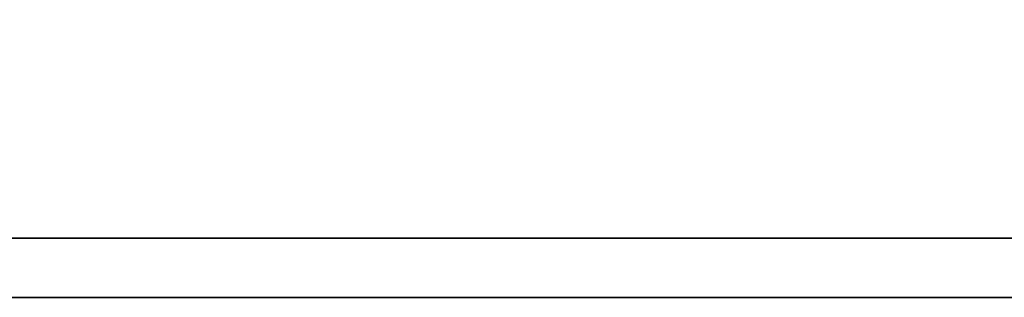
# Model space of a CAD drawing. Extents: x -178 to 287, y 74 to 351.
# Tile 31 of 48: x 212.03 to 214.027, y 141.929 to 142.493. Entities that reach past the tile are written whole.
import ezdxf

# ---------------------------------------------------------------- set-up
doc = ezdxf.new("R2010")
doc.units = 0
doc.header["$LTSCALE"] = 3
doc.header["$MEASUREMENT"] = 0
doc.layers.add('DIM', color=4, linetype='CONTINUOUS')
doc.layers.add('layer 1', color=7, linetype='CONTINUOUS')

# ---------------------------------------------------------------- blocks, each defined once
blk = doc.blocks.new('TBI MOTION logo(完整正式版)')
at = {"layer": 'layer 1', "color": 22, "lineweight": 35}
blk.add_open_spline([(75.90875, -9.47875), (75.90875, -9.47875), (75.90875, -12.28625), (75.90875, -12.28625), (75.90875, -12.28625), (75.90875, -12.28625), (75.90875, -12.47875), (75.90875, -12.47875), (75.90875, -12.47875), (75.90875, -12.47875), (75.71625, -12.47875), (75.71625, -12.47875), (75.71625, -12.47875), (75.71625, -12.47875), (-88.32874999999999, -12.47875), (-88.32874999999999, -12.47875), (-88.32874999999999, -12.47875), (-88.32874999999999, -12.47875), (-88.32874999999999, -13.29375), (-88.32874999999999, -13.29375), (-88.32874999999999, -13.29375), (-88.32874999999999, -13.29375), (82.89125, -13.29375), (82.89125, -13.29375), (82.89125, -13.29375), (82.89125, -13.29375), (75.90875, -9.47875), (75.90875, -9.47875)], degree=3, knots=[0, 0, 0, 0, 0.1428571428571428, 0.1428571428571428, 0.1428571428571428, 0.1428571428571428, 0.2857142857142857, 0.2857142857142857, 0.2857142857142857, 0.2857142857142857, 0.4285714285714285, 0.4285714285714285, 0.4285714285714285, 0.4285714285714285, 0.5714285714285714, 0.5714285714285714, 0.5714285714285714, 0.5714285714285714, 0.7142857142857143, 0.7142857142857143, 0.7142857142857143, 0.7142857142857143, 0.8571428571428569, 0.8571428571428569, 0.8571428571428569, 0.8571428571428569, 1, 1, 1, 1], dxfattribs=at)

msp = doc.modelspace()

# ---------------------------------------------------------------- block references
at = {"layer": 'DIM', "color": 7, "xscale": 0.1478062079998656, "yscale": 0.1478062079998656, "zscale": 0.1478062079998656}
msp.add_blockref('TBI MOTION logo(完整正式版)', (217.4365546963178, 143.8936023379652), dxfattribs=at)

doc.saveas('drawing.dxf')
